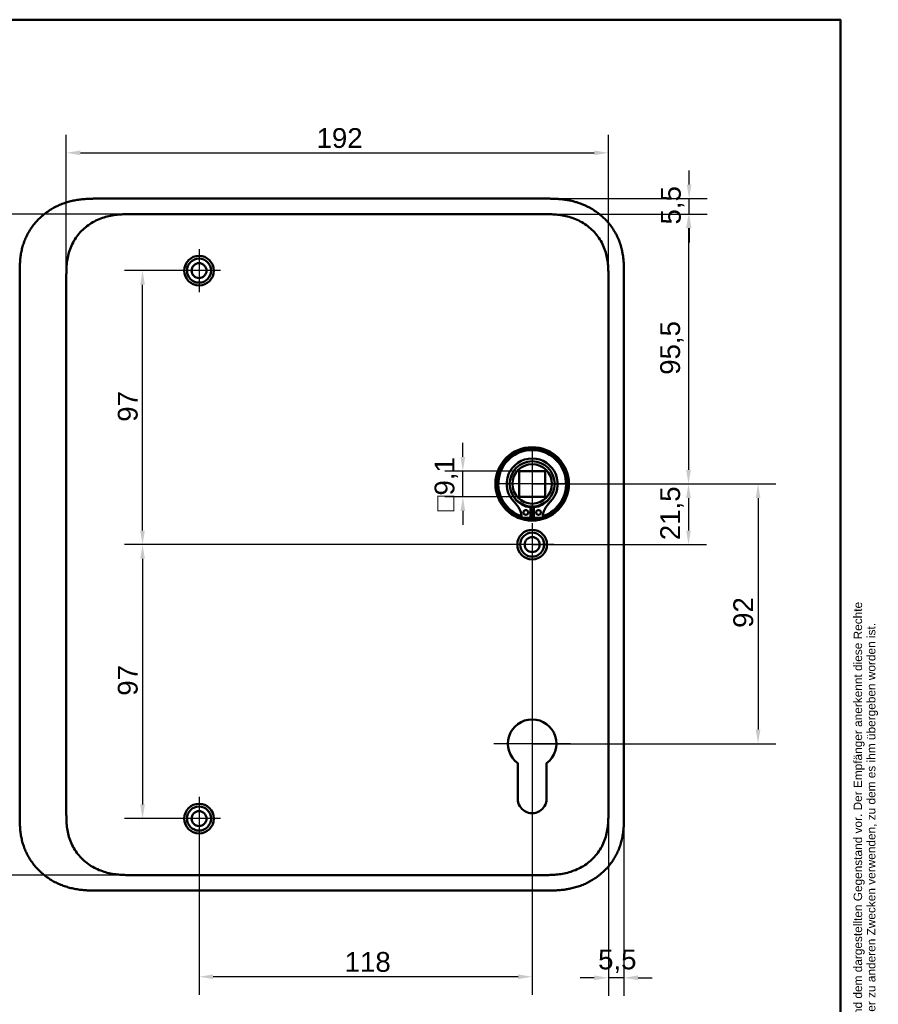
# Model space of a CAD drawing. Header units: millimetres. Extents: x 20 to 833, y 20 to 574.
# Tile 12 of 12: x 529 to 833, y 225 to 574. Entities that reach past the tile are written whole.
import ezdxf
from ezdxf.enums import TextEntityAlignment as Align

# ---------------------------------------------------------------- set-up
doc = ezdxf.new("R2010")
doc.units = ezdxf.units.MM
doc.header["$LTSCALE"] = 2
for name, color, linetype, lineweight in [('Bemaßungen(DIN)', 7, 'Continuous', 25), ('Mittelpunktmarkierung(DIN)', 7, 'Continuous', 25), ('Sichtbare Kanten(DIN)', 7, 'Continuous', 50), ('Skizziergeometrie(DIN)', 7, 'Continuous', 50), ('Symbole(DIN)', 7, 'Continuous', 25)]:
    doc.layers.add(name, color=color, linetype=linetype, lineweight=lineweight)
doc.styles.add('Aktuell-DIN', font='arial.ttf')
doc.styles.add('STANDARD-DIN~0', font='arial.ttf')
doc.styles.add('Textstil10', font='arial.ttf')
doc.styles.add('Textstil41', font='arial.ttf', dxfattribs={"width": 0.8})
doc.styles.add('Textstil83', font='arial.ttf', dxfattribs={"width": 0.8})
doc.dimstyles.new('CAD-LAN', dxfattribs={"dimscale": 2, "dimtxt": 3.5, "dimasz": 2.5, "dimexe": 3.175, "dimexo": 0, "dimgap": 0.8, "dimtad": 1, "dimrnd": 1e-08, "dimtxsty": 'STANDARD-DIN~0', "dimcen": 0.09, "dimdle": 10, "dimclrd": 250, "dimclre": 250, "dimclrt": 250, "dimadec": 0, "dimazin": 2, "dimtfac": 1, "dimtmove": 0, "dimatfit": 3, "dimfxl": 1, "dimtolj": 1, "dimtzin": 0, "dimlwd": 25, "dimlwe": 25, "dimarcsym": 0})

# ---------------------------------------------------------------- blocks, each defined once
blk = doc.blocks.new('Ränder Standardrahmen')
at = {"layer": 'Skizziergeometrie(DIN)', "flags": 128}
blk.add_lwpolyline([(10, 10), (10, 287), (410, 287), (410, 10), (10, 10)], dxfattribs=at)
blk = doc.blocks.new('Schriftfelder Heusser')
at = {"layer": 'Symbole(DIN)', "color": 7, "insert": (293.33, 191.7), "char_height": 1.5, "width": 182.3003, "attachment_point": 1, "rotation": 90, "line_spacing_factor": 0.944221, "style": 'Aktuell-DIN'}
blk.add_mtext('\\fArial|b0|i0;\\H1.5000;Die Schlossfabrik Heusser AG ist Eigentümerin dieses Dokumentes und behält sich alle Rechte an diesem und dem dargestellten Gegenstand vor. Der Empfänger anerkennt diese Rechte\\Pund wird das Dokument nicht ohne schriftliche Ermächtigung der Eigentümerin Dritten zugänglich machen oder zu anderen Zwecken verwenden, zu dem es ihm übergeben worden ist.\\P ', dxfattribs=at)
at = {"layer": 'Symbole(DIN)', "color": 179, "true_color": 0x262659, "style": 'Textstil10'}
blk.add_attdef('ERSTELLUNGSDATUM_001', (217.23, 218.29), '', height=2, dxfattribs=at)
at = {"layer": 'Symbole(DIN)', "color": 179, "true_color": 0x262659}
for tag, height, style, p in [('AUTOR', 2.49, 'Aktuell-DIN', (240.03, 219.26)), ('KONTROLLDATUM', 2, 'Textstil10', (217.42, 215.04)), ('KONTROLLIERT_VON', 2, 'Textstil10', (239.98, 215.05))]:
    blk.add_attdef(tag, text='', height=height, dxfattribs=dict(at, style=style)).set_placement(p, align=Align.MIDDLE_LEFT)
at = {"layer": 'Symbole(DIN)', "color": 7, "style": 'Textstil83', "width": 0.8}
blk.add_attdef('Anfänglicher_Ansichtsmaßstab_001', (281.57, 213.34), '', height=2.3, dxfattribs=at)
at = {"layer": 'Symbole(DIN)', "color": 179, "true_color": 0x262659, "style": 'Textstil10'}
blk.add_attdef('PROJEKT', text='', height=2, dxfattribs=at).set_placement((217.77, 209.72), align=Align.BOTTOM_LEFT)
at = {"layer": 'Symbole(DIN)', "color": 7, "style": 'Textstil41', "width": 0.8}
blk.add_attdef('STATUS', text='', height=5, dxfattribs=at).set_placement((284.53, 195.86), align=Align.MIDDLE_CENTER)
blk = doc.blocks.new('*D9')
at = {"layer": 'Bemaßungen(DIN)', "color": 250, "linetype": 'Continuous', "lineweight": 25, "true_color": 0x3f3f3f, "transparency": 16777216}
for p, q in [((569.35, 505.14), (507, 505.14)), ((513.35, 500.14), (513.35, 276.14)), ((569.35, 271.14), (507, 271.14))]:
    blk.add_line(p, q, dxfattribs=at)
at = {"layer": 'Bemaßungen(DIN)', "color": 250, "linetype": 'Continuous', "true_color": 0x3f3f3f, "transparency": 16777216}
for points in [[(512.52, 500.14), (514.18, 500.14), (513.35, 505.14)], [(512.52, 276.14), (514.18, 276.14), (513.35, 271.14)]]:
    blk.add_solid(points, dxfattribs=at)
at = {"layer": 'Defpoints', "color": 0, "linetype": 'Continuous', "transparency": 16777216}
for p in [(569.35, 505.14), (513.35, 271.14), (569.35, 271.14)]:
    blk.add_point(p, dxfattribs=at)
at = {"layer": 'Bemaßungen(DIN)', "color": 250, "linetype": 'Continuous', "lineweight": 25, "true_color": 0x3f3f3f, "transparency": 16777216, "insert": (504.6, 380.36), "char_height": 7, "attachment_point": 1, "rotation": 90, "style": 'STANDARD-DIN~0'}
blk.add_mtext('\\A1;234', dxfattribs=at)
blk = doc.blocks.new('*D10')
at = {"layer": 'Bemaßungen(DIN)', "color": 250, "linetype": 'Continuous', "lineweight": 25, "true_color": 0x3f3f3f, "transparency": 16777216}
for p, q in [((545.81, 481.93), (545.81, 533.21)), ((737.81, 482.86), (737.81, 533.21)), ((550.81, 526.86), (732.81, 526.86))]:
    blk.add_line(p, q, dxfattribs=at)
at = {"layer": 'Bemaßungen(DIN)', "color": 250, "linetype": 'Continuous', "true_color": 0x3f3f3f, "transparency": 16777216}
for points in [[(550.81, 527.69), (550.81, 526.02), (545.81, 526.86)], [(732.81, 527.69), (732.81, 526.02), (737.81, 526.86)]]:
    blk.add_solid(points, dxfattribs=at)
at = {"layer": 'Defpoints', "color": 0, "linetype": 'Continuous', "transparency": 16777216}
for p in [(737.81, 526.86), (545.81, 481.93), (737.81, 482.86)]:
    blk.add_point(p, dxfattribs=at)
at = {"layer": 'Bemaßungen(DIN)', "color": 250, "linetype": 'Continuous', "lineweight": 25, "true_color": 0x3f3f3f, "transparency": 16777216, "insert": (634.44, 535.6), "char_height": 7, "attachment_point": 1, "style": 'STANDARD-DIN~0'}
blk.add_mtext('\\A1;192', dxfattribs=at)
blk = doc.blocks.new('*D11')
at = {"layer": 'Bemaßungen(DIN)', "color": 250, "linetype": 'Continuous', "lineweight": 25, "true_color": 0x3f3f3f, "transparency": 16777216}
for p, q in [((766.4, 515.64), (766.4, 520.64)), ((715.27, 510.64), (772.75, 510.64)), ((766.4, 505.14), (766.4, 510.64)), ((714.27, 505.14), (772.75, 505.14)), ((766.4, 500.14), (766.4, 495.14))]:
    blk.add_line(p, q, dxfattribs=at)
at = {"layer": 'Bemaßungen(DIN)', "color": 250, "linetype": 'Continuous', "true_color": 0x3f3f3f, "transparency": 16777216}
for points in [[(765.57, 515.64), (767.23, 515.64), (766.4, 510.64)], [(765.57, 500.14), (767.23, 500.14), (766.4, 505.14)]]:
    blk.add_solid(points, dxfattribs=at)
at = {"layer": 'Defpoints', "color": 0, "linetype": 'Continuous', "transparency": 16777216}
for p in [(715.27, 510.64), (766.4, 510.64), (714.27, 505.14)]:
    blk.add_point(p, dxfattribs=at)
at = {"layer": 'Bemaßungen(DIN)', "color": 250, "linetype": 'Continuous', "lineweight": 25, "true_color": 0x3f3f3f, "transparency": 16777216, "insert": (756.41, 501.49), "char_height": 7, "attachment_point": 1, "rotation": 90, "style": 'STANDARD-DIN~0'}
blk.add_mtext('\\A1;5,5', dxfattribs=at)
blk = doc.blocks.new('*D12')
at = {"layer": 'Bemaßungen(DIN)', "color": 250, "linetype": 'Continuous', "lineweight": 25, "true_color": 0x3f3f3f, "transparency": 16777216}
for p, q in [((714.27, 505.14), (772.53, 505.14)), ((766.18, 500.14), (766.18, 414.64)), ((710.81, 409.64), (772.53, 409.64))]:
    blk.add_line(p, q, dxfattribs=at)
at = {"layer": 'Bemaßungen(DIN)', "color": 250, "linetype": 'Continuous', "true_color": 0x3f3f3f, "transparency": 16777216}
for points in [[(765.35, 500.14), (767.01, 500.14), (766.18, 505.14)], [(765.35, 414.64), (767.01, 414.64), (766.18, 409.64)]]:
    blk.add_solid(points, dxfattribs=at)
at = {"layer": 'Defpoints', "color": 0, "linetype": 'Continuous', "transparency": 16777216}
for p in [(714.27, 505.14), (710.81, 409.64), (766.18, 409.64)]:
    blk.add_point(p, dxfattribs=at)
at = {"layer": 'Bemaßungen(DIN)', "color": 250, "linetype": 'Continuous', "lineweight": 25, "true_color": 0x3f3f3f, "transparency": 16777216, "insert": (756.17, 448.27), "char_height": 7, "attachment_point": 1, "rotation": 90, "style": 'STANDARD-DIN~0'}
blk.add_mtext('\\A1;95,5', dxfattribs=at)
blk = doc.blocks.new('*D13')
at = {"layer": 'Bemaßungen(DIN)', "color": 250, "linetype": 'Continuous', "lineweight": 25, "true_color": 0x3f3f3f, "transparency": 16777216}
for p, q in [((710.81, 409.64), (772.53, 409.64)), ((766.18, 404.64), (766.18, 393.14)), ((710.81, 388.14), (772.53, 388.14))]:
    blk.add_line(p, q, dxfattribs=at)
at = {"layer": 'Bemaßungen(DIN)', "color": 250, "linetype": 'Continuous', "true_color": 0x3f3f3f, "transparency": 16777216}
for points in [[(765.35, 404.64), (767.01, 404.64), (766.18, 409.64)], [(765.35, 393.14), (767.01, 393.14), (766.18, 388.14)]]:
    blk.add_solid(points, dxfattribs=at)
at = {"layer": 'Defpoints', "color": 0, "linetype": 'Continuous', "transparency": 16777216}
for p in [(710.81, 409.64), (710.81, 388.14), (766.18, 388.14)]:
    blk.add_point(p, dxfattribs=at)
at = {"layer": 'Bemaßungen(DIN)', "color": 250, "linetype": 'Continuous', "lineweight": 25, "true_color": 0x3f3f3f, "transparency": 16777216, "insert": (756.17, 389.71), "char_height": 7, "attachment_point": 1, "rotation": 90, "style": 'STANDARD-DIN~0'}
blk.add_mtext('\\A1;21,5', dxfattribs=at)
blk = doc.blocks.new('*D14')
at = {"layer": 'Bemaßungen(DIN)', "color": 250, "linetype": 'Continuous', "lineweight": 25, "true_color": 0x3f3f3f, "transparency": 16777216}
for p, q in [((710.81, 409.64), (797.16, 409.64)), ((790.81, 404.64), (790.81, 322.64)), ((710.81, 317.64), (797.16, 317.64))]:
    blk.add_line(p, q, dxfattribs=at)
at = {"layer": 'Bemaßungen(DIN)', "color": 250, "linetype": 'Continuous', "true_color": 0x3f3f3f, "transparency": 16777216}
for points in [[(789.98, 404.64), (791.64, 404.64), (790.81, 409.64)], [(789.98, 322.64), (791.64, 322.64), (790.81, 317.64)]]:
    blk.add_solid(points, dxfattribs=at)
at = {"layer": 'Defpoints', "color": 0, "linetype": 'Continuous', "transparency": 16777216}
for p in [(710.81, 409.64), (710.81, 317.64), (790.81, 317.64)]:
    blk.add_point(p, dxfattribs=at)
at = {"layer": 'Bemaßungen(DIN)', "color": 250, "linetype": 'Continuous', "lineweight": 25, "true_color": 0x3f3f3f, "transparency": 16777216, "insert": (782.06, 358.66), "char_height": 7, "attachment_point": 1, "rotation": 90, "style": 'STANDARD-DIN~0'}
blk.add_mtext('\\A1;92', dxfattribs=at)
blk = doc.blocks.new('*D15')
at = {"layer": 'Bemaßungen(DIN)', "color": 250, "linetype": 'Continuous', "lineweight": 25, "true_color": 0x3f3f3f, "transparency": 16777216}
for p, q in [((592.81, 485.14), (566.46, 485.14)), ((572.81, 393.14), (572.81, 480.14)), ((710.81, 388.14), (566.46, 388.14))]:
    blk.add_line(p, q, dxfattribs=at)
at = {"layer": 'Bemaßungen(DIN)', "color": 250, "linetype": 'Continuous', "true_color": 0x3f3f3f, "transparency": 16777216}
for points in [[(571.98, 480.14), (573.64, 480.14), (572.81, 485.14)], [(571.98, 393.14), (573.64, 393.14), (572.81, 388.14)]]:
    blk.add_solid(points, dxfattribs=at)
at = {"layer": 'Defpoints', "color": 0, "linetype": 'Continuous', "transparency": 16777216}
for p in [(572.81, 485.14), (592.81, 485.14), (710.81, 388.14)]:
    blk.add_point(p, dxfattribs=at)
at = {"layer": 'Bemaßungen(DIN)', "color": 250, "linetype": 'Continuous', "lineweight": 25, "true_color": 0x3f3f3f, "transparency": 16777216, "insert": (564.06, 431.63), "char_height": 7, "attachment_point": 1, "rotation": 90, "style": 'STANDARD-DIN~0'}
blk.add_mtext('\\A1;97', dxfattribs=at)
blk = doc.blocks.new('*D16')
at = {"layer": 'Bemaßungen(DIN)', "color": 250, "linetype": 'Continuous', "lineweight": 25, "true_color": 0x3f3f3f, "transparency": 16777216}
for p, q in [((710.81, 388.14), (566.46, 388.14)), ((572.81, 383.14), (572.81, 296.14)), ((592.81, 291.14), (566.46, 291.14))]:
    blk.add_line(p, q, dxfattribs=at)
at = {"layer": 'Bemaßungen(DIN)', "color": 250, "linetype": 'Continuous', "true_color": 0x3f3f3f, "transparency": 16777216}
for points in [[(571.98, 383.14), (573.64, 383.14), (572.81, 388.14)], [(571.98, 296.14), (573.64, 296.14), (572.81, 291.14)]]:
    blk.add_solid(points, dxfattribs=at)
at = {"layer": 'Defpoints', "color": 0, "linetype": 'Continuous', "transparency": 16777216}
for p in [(710.81, 388.14), (572.81, 291.14), (592.81, 291.14)]:
    blk.add_point(p, dxfattribs=at)
at = {"layer": 'Bemaßungen(DIN)', "color": 250, "linetype": 'Continuous', "lineweight": 25, "true_color": 0x3f3f3f, "transparency": 16777216, "insert": (564.06, 334.63), "char_height": 7, "attachment_point": 1, "rotation": 90, "style": 'STANDARD-DIN~0'}
blk.add_mtext('\\A1;97', dxfattribs=at)
blk = doc.blocks.new('*D17')
at = {"layer": 'Bemaßungen(DIN)', "color": 250, "linetype": 'Continuous', "lineweight": 25, "true_color": 0x3f3f3f, "transparency": 16777216}
for p, q in [((710.81, 380.49), (710.81, 228.79)), ((592.81, 283.49), (592.81, 228.79)), ((705.81, 235.14), (597.81, 235.14))]:
    blk.add_line(p, q, dxfattribs=at)
at = {"layer": 'Bemaßungen(DIN)', "color": 250, "linetype": 'Continuous', "true_color": 0x3f3f3f, "transparency": 16777216}
for points in [[(597.81, 235.97), (597.81, 234.31), (592.81, 235.14)], [(705.81, 235.97), (705.81, 234.31), (710.81, 235.14)]]:
    blk.add_solid(points, dxfattribs=at)
at = {"layer": 'Defpoints', "color": 0, "linetype": 'Continuous', "transparency": 16777216}
for p in [(710.81, 380.49), (592.81, 283.49), (592.81, 235.14)]:
    blk.add_point(p, dxfattribs=at)
at = {"layer": 'Bemaßungen(DIN)', "color": 250, "linetype": 'Continuous', "lineweight": 25, "true_color": 0x3f3f3f, "transparency": 16777216, "insert": (644.4, 243.89), "char_height": 7, "attachment_point": 1, "style": 'STANDARD-DIN~0'}
blk.add_mtext('\\A1;118', dxfattribs=at)
blk = doc.blocks.new('*D18')
at = {"layer": 'Bemaßungen(DIN)', "color": 250, "linetype": 'Continuous', "lineweight": 25, "true_color": 0x3f3f3f, "transparency": 16777216}
for p, q in [((737.81, 293.43), (737.81, 228.43)), ((743.31, 292.43), (743.31, 228.43)), ((732.81, 234.78), (727.81, 234.78)), ((743.31, 234.78), (737.81, 234.78)), ((748.31, 234.78), (753.31, 234.78))]:
    blk.add_line(p, q, dxfattribs=at)
at = {"layer": 'Bemaßungen(DIN)', "color": 250, "linetype": 'Continuous', "true_color": 0x3f3f3f, "transparency": 16777216}
for points in [[(732.81, 235.61), (732.81, 233.95), (737.81, 234.78)], [(748.31, 235.61), (748.31, 233.95), (743.31, 234.78)]]:
    blk.add_solid(points, dxfattribs=at)
at = {"layer": 'Defpoints', "color": 0, "linetype": 'Continuous', "transparency": 16777216}
for p in [(737.81, 293.43), (743.31, 292.43), (737.81, 234.78)]:
    blk.add_point(p, dxfattribs=at)
at = {"layer": 'Bemaßungen(DIN)', "color": 250, "linetype": 'Continuous', "lineweight": 25, "true_color": 0x3f3f3f, "transparency": 16777216, "insert": (734.16, 244.77), "char_height": 7, "attachment_point": 1, "style": 'STANDARD-DIN~0'}
blk.add_mtext('\\A1;5,5', dxfattribs=at)
blk = doc.blocks.new('*D19')
at = {"layer": 'Bemaßungen(DIN)', "color": 250, "linetype": 'Continuous', "lineweight": 25, "true_color": 0x3f3f3f, "transparency": 16777216}
for p, q in [((686.26, 419.19), (686.26, 424.19)), ((706.26, 414.19), (679.91, 414.19)), ((686.26, 405.09), (686.26, 414.19)), ((706.26, 405.09), (679.91, 405.09)), ((686.26, 400.09), (686.26, 395.09))]:
    blk.add_line(p, q, dxfattribs=at)
at = {"layer": 'Bemaßungen(DIN)', "color": 250, "linetype": 'Continuous', "true_color": 0x3f3f3f, "transparency": 16777216}
for points in [[(685.43, 419.19), (687.09, 419.19), (686.26, 414.19)], [(685.43, 400.09), (687.09, 400.09), (686.26, 405.09)]]:
    blk.add_solid(points, dxfattribs=at)
at = {"layer": 'Defpoints', "color": 0, "linetype": 'Continuous', "transparency": 16777216}
for p in [(686.26, 414.19), (706.26, 414.19), (706.26, 405.09)]:
    blk.add_point(p, dxfattribs=at)
at = {"layer": 'Bemaßungen(DIN)', "color": 250, "linetype": 'Continuous', "lineweight": 25, "true_color": 0x3f3f3f, "transparency": 16777216, "insert": (676.25, 399.87), "char_height": 7, "attachment_point": 1, "rotation": 90, "style": 'STANDARD-DIN~0'}
blk.add_mtext('\\A1;\\fAIGDT|b0|i0;\\H7.0000;o\\fArial|b0|i0;\\H7.0000;9,1', dxfattribs=at)

msp = doc.modelspace()

# ---------------------------------------------------------------- linework, layer by layer
at = {"layer": 'Mittelpunktmarkierung(DIN)', "linetype": 'Continuous'}
for p, q in [((592.811, 492.791), (592.811, 477.491)), ((600.461, 485.141), (585.161, 485.141)), ((710.811, 421.641), (710.811, 397.641)), ((722.811, 409.641), (698.811, 409.641)), ((710.811, 395.791), (710.811, 380.491)), ((718.461, 388.141), (703.161, 388.141)), ((710.811, 331.241), (710.811, 307.641)), ((724.411, 317.641), (697.211, 317.641)), ((592.811, 298.791), (592.811, 283.491)), ((600.461, 291.141), (585.161, 291.141))]:
    msp.add_line(p, q, dxfattribs=at)
at = {"layer": 'Sichtbare Kanten(DIN)'}
for p, q in [((715.272, 510.641), (556.35, 510.641)), ((569.349, 505.141), (569.349, 505.141)), ((714.273, 505.141), (569.349, 505.141)), ((529.311, 483.857), (529.311, 292.384)), ((743.311, 292.425), (743.311, 483.857)), ((706.261, 405.091), (706.261, 414.191)), ((706.261, 414.191), (715.361, 414.191)), ((715.361, 414.191), (715.361, 405.091)), ((715.361, 405.091), (706.261, 405.091)), ((710.194, 401.383), (710.194, 397.683)), ((711.428, 397.683), (711.428, 401.383)), ((710.194, 397.683), (707.17, 397.683)), ((714.451, 397.683), (711.428, 397.683)), ((705.711, 298.141), (705.711, 310.716)), ((715.911, 310.717), (715.911, 298.141)), ((714.272, 271.141), (569.349, 271.141)), ((569.349, 271.141), (569.349, 271.141)), ((714.272, 271.141), (714.273, 271.141)), ((556.35, 265.641), (715.272, 265.641))]:
    msp.add_line(p, q, dxfattribs=at)
for centre, radius in [((592.811, 485.141), 5.25), ((592.811, 485.141), 4.25), ((592.811, 485.141), 2.65), ((710.811, 409.641), 13), ((710.811, 409.641), 12.5), ((710.811, 409.641), 8), ((710.811, 409.641), 7), ((708.579, 399.533), 0.85), ((713.043, 399.533), 0.85), ((710.811, 388.141), 5.25), ((710.811, 388.141), 4.25), ((710.811, 388.141), 2.65), ((592.811, 291.141), 5.25), ((592.811, 291.141), 4.25), ((592.811, 291.141), 2.65)]:
    msp.add_circle(centre, radius, dxfattribs=at)
for centre, radius, start, end in [((710.811, 409.641), 12, 288.17213, 251.82787), ((710.811, 409.641), 9.017, 314.1409, 225.8591), ((710.811, 408.908), 7.55, 215.6871, 265.31499), ((710.811, 408.908), 7.55, 274.68501, 324.3129), ((698.488, 396.943), 8.678, 4.96705, 45.8591), ((710.811, 409.641), 8.2, 243.63056, 296.36944), ((723.134, 396.943), 8.678, 134.1409, 175.03295), ((710.811, 409.641), 12, 265.21102, 274.78898), ((710.811, 409.641), 9, 266.0711, 273.9289), ((710.811, 317.641), 8.6, 306.37184, 233.63272), ((710.811, 298.141), 5.1, 179.99749, 0)]:
    msp.add_arc(centre, radius, start, end, dxfattribs=at)
for points, knots in [([(556.35, 510.641), (555.764, 510.639), (554.586, 510.625), (553.096, 510.562), (551.598, 510.447), (550.395, 510.309), (548.891, 510.067), (547.691, 509.815), (546.201, 509.42), (545.021, 509.038), (543.571, 508.478), (542.433, 507.962), (541.048, 507.233), (539.973, 506.585), (538.681, 505.695), (537.691, 504.923), (536.517, 503.887), (535.632, 503.003), (534.6, 501.839), (533.836, 500.862), (532.965, 499.592), (532.335, 498.541), (531.637, 497.191), (531.149, 496.085), (530.629, 494.68), (530.283, 493.542), (529.935, 492.108), (529.721, 490.956), (529.525, 489.517), (529.421, 488.368), (529.344, 486.942), (529.311, 485.528), (529.311, 484.411), (529.311, 483.857)], [-0.99998994, -0.99998994, -0.99998994, -0.99998994, -0.9592928, -0.91859565, -0.89824708, -0.85754993, -0.83720136, -0.79650421, -0.77615564, -0.73545849, -0.71510992, -0.67441277, -0.6540642, -0.61336705, -0.59301848, -0.55232133, -0.53197276, -0.49127561, -0.47092704, -0.43022989, -0.40988132, -0.36918417, -0.3488356, -0.30813845, -0.28778988, -0.24709273, -0.22674416, -0.18604701, -0.16569844, -0.12500129, -0.10465272, -0.06395557, -0.02325842, -0.02325842, -0.02325842, -0.02325842]), ([(743.311, 483.857), (743.311, 484.155), (743.311, 484.754), (743.305, 485.507), (743.292, 486.264), (743.275, 486.872), (743.241, 487.635), (743.203, 488.247), (743.128, 489.166), (743.026, 490.085), (742.838, 491.311), (742.656, 492.224), (742.438, 493.131), (742.275, 493.732), (742.048, 494.478), (741.848, 495.069), (741.575, 495.8), (741.339, 496.377), (740.956, 497.232), (740.538, 498.071), (739.845, 499.294), (739.16, 500.339), (738.226, 501.588), (737.418, 502.539), (736.337, 503.663), (735.419, 504.507), (734.212, 505.491), (733.201, 506.219), (731.886, 507.052), (730.796, 507.655), (729.535, 508.261), (728.676, 508.624), (727.805, 508.954), (727.218, 509.158), (726.331, 509.439), (725.434, 509.686), (724.228, 509.964), (723.316, 510.134), (722.402, 510.275), (721.791, 510.355), (721.028, 510.439), (720.417, 510.493), (719.654, 510.547), (719.045, 510.58), (718.132, 510.615), (716.921, 510.64), (715.87, 510.642), (715.272, 510.641)], [-0.99999789, -0.99999789, -0.99999789, -0.99999789, -0.9791648, -0.9583317, -0.94791516, -0.92708206, -0.91666552, -0.89583243, -0.88541588, -0.85416624, -0.83333315, -0.80208351, -0.79166696, -0.77083387, -0.76041733, -0.73958423, -0.72916769, -0.70833459, -0.69791805, -0.66666841, -0.64583532, -0.60416913, -0.58333604, -0.54166985, -0.52083676, -0.47917058, -0.45833749, -0.4166713, -0.39583821, -0.35417202, -0.33333893, -0.30208929, -0.29167275, -0.27083965, -0.26042311, -0.22917347, -0.20834038, -0.17709074, -0.16667419, -0.1458411, -0.13542455, -0.11459146, -0.10417491, -0.08334182, -0.07292528, -0.04167564, -0.00000945, -0.00000945, -0.00000945, -0.00000945]), ([(545.811, 482.857), (545.811, 483.485), (545.811, 484.133), (545.823, 484.782), (545.837, 485.504), (545.866, 486.228), (545.922, 486.943), (545.982, 487.722), (546.073, 488.49), (546.203, 489.252), (546.339, 490.044), (546.518, 490.83), (546.753, 491.621), (546.988, 492.414), (547.279, 493.202), (547.624, 493.967), (547.971, 494.736), (548.373, 495.485), (548.829, 496.202), (549.283, 496.917), (549.791, 497.602), (550.347, 498.251), (550.897, 498.893), (551.499, 499.501), (552.135, 500.061), (552.772, 500.622), (553.442, 501.133), (554.142, 501.598), (554.838, 502.06), (555.563, 502.475), (556.316, 502.844), (557.053, 503.204), (557.815, 503.521), (558.598, 503.792), (559.354, 504.053), (560.128, 504.272), (560.912, 504.45), (561.66, 504.62), (562.417, 504.752), (563.18, 504.853), (563.904, 504.948), (564.634, 505.014), (565.365, 505.058), (566.056, 505.099), (566.748, 505.121), (567.434, 505.131), (568.081, 505.141), (568.722, 505.141), (569.349, 505.141)], [0, 0, 0, 0, 0.20048, 0.20048, 0.20048, 0.4237428, 0.4237428, 0.4237428, 0.6666848, 0.6666848, 0.6666848, 0.9193992, 0.9193992, 0.9193992, 1.173002, 1.173002, 1.173002, 1.4278722, 1.4278722, 1.4278722, 1.6819311, 1.6819311, 1.6819311, 1.933378, 1.933378, 1.933378, 2.1848149, 2.1848149, 2.1848149, 2.4343919, 2.4343919, 2.4343919, 2.6782792, 2.6782792, 2.6782792, 2.9134601, 2.9134601, 2.9134601, 3.1379646, 3.1379646, 3.1379646, 3.3508174, 3.3508174, 3.3508174, 3.5518222, 3.5518222, 3.5518222, 3.7413044, 3.7413044, 3.7413044, 3.7413044]), ([(714.273, 505.141), (714.9, 505.141), (715.541, 505.141), (716.188, 505.131), (716.874, 505.121), (717.566, 505.099), (718.257, 505.058), (718.988, 505.014), (719.718, 504.948), (720.442, 504.853), (721.205, 504.752), (721.962, 504.62), (722.71, 504.45), (723.494, 504.272), (724.268, 504.053), (725.024, 503.792), (725.807, 503.521), (726.569, 503.204), (727.305, 502.844), (728.059, 502.475), (728.784, 502.06), (729.479, 501.598), (730.18, 501.133), (730.85, 500.622), (731.487, 500.061), (732.123, 499.501), (732.725, 498.893), (733.275, 498.251), (733.831, 497.602), (734.338, 496.917), (734.793, 496.202), (735.249, 495.484), (735.651, 494.736), (735.998, 493.967), (736.343, 493.202), (736.634, 492.414), (736.869, 491.621), (737.104, 490.83), (737.282, 490.044), (737.418, 489.252), (737.549, 488.49), (737.64, 487.722), (737.7, 486.943), (737.756, 486.228), (737.785, 485.504), (737.798, 484.782), (737.811, 484.133), (737.811, 483.485), (737.811, 482.857)], [0, 0, 0, 0, 0.1894834, 0.1894834, 0.1894834, 0.3904881, 0.3904881, 0.3904881, 0.6033414, 0.6033414, 0.6033414, 0.8278466, 0.8278466, 0.8278466, 1.0630283, 1.0630283, 1.0630283, 1.3069161, 1.3069161, 1.3069161, 1.5564929, 1.5564929, 1.5564929, 1.8079285, 1.8079285, 1.8079285, 2.0593731, 2.0593731, 2.0593731, 2.3134297, 2.3134297, 2.3134297, 2.5682979, 2.5682979, 2.5682979, 2.8218991, 2.8218991, 2.8218991, 3.0746122, 3.0746122, 3.0746122, 3.3175525, 3.3175525, 3.3175525, 3.5408138, 3.5408138, 3.5408138, 3.7412926, 3.7412926, 3.7412926, 3.7412926]), ([(569.349, 271.141), (568.722, 271.141), (568.08, 271.141), (567.434, 271.151), (566.748, 271.161), (566.056, 271.183), (565.365, 271.224), (564.634, 271.268), (563.904, 271.334), (563.18, 271.43), (562.417, 271.53), (561.66, 271.662), (560.912, 271.832), (560.128, 272.01), (559.354, 272.229), (558.598, 272.49), (557.815, 272.761), (557.052, 273.078), (556.316, 273.438), (555.563, 273.807), (554.838, 274.222), (554.142, 274.684), (553.442, 275.149), (552.772, 275.66), (552.135, 276.221), (551.498, 276.781), (550.897, 277.389), (550.347, 278.031), (549.791, 278.68), (549.283, 279.365), (548.829, 280.08), (548.373, 280.798), (547.971, 281.546), (547.624, 282.315), (547.279, 283.08), (546.988, 283.868), (546.753, 284.661), (546.518, 285.452), (546.339, 286.238), (546.203, 287.03), (546.073, 287.792), (545.982, 288.561), (545.922, 289.339), (545.866, 290.054), (545.837, 290.778), (545.823, 291.5), (545.811, 292.149), (545.811, 292.797), (545.811, 293.425)], [0, 0, 0, 0, 0.1894861, 0.1894861, 0.1894861, 0.3904941, 0.3904941, 0.3904941, 0.6033491, 0.6033491, 0.6033491, 0.8278544, 0.8278544, 0.8278544, 1.0630348, 1.0630348, 1.0630348, 1.3069205, 1.3069205, 1.3069205, 1.5564953, 1.5564953, 1.5564953, 1.8079303, 1.8079303, 1.8079303, 2.0593759, 2.0593759, 2.0593759, 2.3134335, 2.3134335, 2.3134335, 2.5683022, 2.5683022, 2.5683022, 2.8219033, 2.8219033, 2.8219033, 3.0746163, 3.0746163, 3.0746163, 3.3175565, 3.3175565, 3.3175565, 3.5408165, 3.5408165, 3.5408165, 3.7412931, 3.7412931, 3.7412931, 3.7412931]), ([(737.811, 293.425), (737.811, 292.797), (737.811, 292.149), (737.798, 291.5), (737.785, 290.778), (737.756, 290.054), (737.7, 289.339), (737.64, 288.56), (737.549, 287.792), (737.418, 287.03), (737.282, 286.238), (737.104, 285.452), (736.869, 284.661), (736.634, 283.868), (736.343, 283.08), (735.998, 282.315), (735.651, 281.546), (735.249, 280.798), (734.793, 280.08), (734.338, 279.365), (733.831, 278.68), (733.275, 278.031), (732.725, 277.389), (732.123, 276.781), (731.487, 276.221), (730.85, 275.66), (730.18, 275.149), (729.479, 274.684), (728.784, 274.222), (728.059, 273.807), (727.305, 273.438), (726.569, 273.078), (725.807, 272.761), (725.023, 272.49), (724.268, 272.229), (723.494, 272.01), (722.71, 271.832), (721.962, 271.662), (721.205, 271.53), (720.441, 271.43), (719.718, 271.334), (718.988, 271.268), (718.257, 271.224), (717.566, 271.183), (716.874, 271.161), (716.188, 271.151), (715.541, 271.141), (714.9, 271.141), (714.273, 271.141)], [0, 0, 0, 0, 0.2004784, 0.2004784, 0.2004784, 0.4237411, 0.4237411, 0.4237411, 0.6666843, 0.6666843, 0.6666843, 0.9194, 0.9194, 0.9194, 1.1730033, 1.1730033, 1.1730033, 1.4278738, 1.4278738, 1.4278738, 1.6819326, 1.6819326, 1.6819326, 1.9333793, 1.9333793, 1.9333793, 2.1848165, 2.1848165, 2.1848165, 2.4343943, 2.4343943, 2.4343943, 2.6782826, 2.6782826, 2.6782826, 2.9134642, 2.9134642, 2.9134642, 3.1379689, 3.1379689, 3.1379689, 3.3508216, 3.3508216, 3.3508216, 3.5518256, 3.5518256, 3.5518256, 3.7413067, 3.7413067, 3.7413067, 3.7413067]), ([(529.311, 292.343), (529.311, 291.816), (529.312, 290.726), (529.344, 289.34), (529.421, 287.914), (529.525, 286.765), (529.721, 285.326), (529.935, 284.174), (530.283, 282.74), (530.629, 281.602), (531.149, 280.197), (531.637, 279.091), (532.335, 277.741), (532.964, 276.69), (533.836, 275.42), (534.6, 274.443), (535.632, 273.279), (536.517, 272.396), (537.691, 271.359), (538.681, 270.587), (539.973, 269.697), (541.048, 269.049), (542.433, 268.32), (543.571, 267.804), (545.021, 267.244), (546.201, 266.862), (547.691, 266.468), (548.891, 266.215), (550.395, 265.974), (551.598, 265.835), (553.096, 265.72), (554.586, 265.657), (555.764, 265.643), (556.35, 265.641)], [-0.97472618, -0.97472618, -0.97472618, -0.97472618, -0.93604739, -0.89534998, -0.87500127, -0.83430386, -0.81395515, -0.77325774, -0.75290903, -0.71221162, -0.69186291, -0.6511655, -0.6308168, -0.59011938, -0.56977068, -0.52907326, -0.50872456, -0.46802714, -0.44767844, -0.40698102, -0.38663232, -0.3459349, -0.3255862, -0.28488878, -0.26454008, -0.22384266, -0.20349396, -0.16279654, -0.14244784, -0.10175042, -0.08140172, -0.0407043, -0.00000689, -0.00000689, -0.00000689, -0.00000689]), ([(715.272, 265.641), (715.87, 265.641), (716.921, 265.642), (718.132, 265.667), (719.044, 265.702), (719.654, 265.735), (720.417, 265.789), (721.028, 265.843), (721.791, 265.927), (722.402, 266.007), (723.316, 266.148), (724.228, 266.318), (725.585, 266.631), (726.778, 266.971), (728.245, 267.481), (729.395, 267.954), (730.797, 268.627), (731.886, 269.23), (733.201, 270.063), (734.212, 270.791), (735.419, 271.775), (736.337, 272.619), (737.418, 273.743), (738.226, 274.694), (739.16, 275.943), (739.845, 276.989), (740.615, 278.347), (741.161, 279.471), (741.753, 280.915), (742.153, 282.099), (742.56, 283.602), (742.815, 284.818), (743.026, 286.197), (743.128, 287.116), (743.203, 288.035), (743.241, 288.647), (743.275, 289.41), (743.292, 290.018), (743.305, 290.775), (743.311, 291.528), (743.311, 292.127), (743.311, 292.425)], [-0.99999787, -0.99999787, -0.99999787, -0.99999787, -0.95833168, -0.92708204, -0.9166655, -0.89583241, -0.88541586, -0.86458277, -0.85416622, -0.83333313, -0.82291658, -0.79166695, -0.77083385, -0.72916767, -0.70833458, -0.66666839, -0.6458353, -0.60416912, -0.58333603, -0.54166984, -0.52083675, -0.47917057, -0.45833747, -0.41667129, -0.3958382, -0.35417201, -0.33333892, -0.29167274, -0.27083965, -0.22917346, -0.20834037, -0.16667419, -0.14584109, -0.11459146, -0.10417491, -0.08334182, -0.07292527, -0.05209218, -0.04167563, -0.02084254, -0.00000945, -0.00000945, -0.00000945, -0.00000945])]:
    msp.add_open_spline(points, degree=3, knots=knots, dxfattribs=at)
for points, degree in [([(545.811, 293.425), (545.811, 356.569), (545.811, 419.713), (545.811, 482.857)], 3), ([(737.811, 482.857), (737.811, 388.141), (737.811, 293.425)], 2)]:
    msp.add_open_spline(points, degree=degree, dxfattribs=at)

# ---------------------------------------------------------------- block references
at = {"xscale": 2, "yscale": 2, "zscale": 2}
for name, p in [('Ränder Standardrahmen', (0, 0)), ('Schriftfelder Heusser', (238, -362.833))]:
    msp.add_blockref(name, p, dxfattribs=at)

# ---------------------------------------------------------------- dimensions: what is measured, and where the dimension line sits
at = {"layer": 'Bemaßungen(DIN)', "color": 250, "linetype": 'Continuous', "lineweight": 25, "true_color": 0x3f3f3f}
for base, p1, p2, angle, override, picture, middle in [((737.811, 526.857), (545.811, 481.929), (737.811, 482.857), 180, {"dimgap": 0.8, "dimdec": 2, "dimtol": 0, "dimlim": 0, "dimtp": 0, "dimtm": 0, "dimtdec": 2, "dimtofl": 0, "dimatfit": 1}, '*D10', (641.811, 526.857)), ((766.399, 510.641), (714.273, 505.141), (715.272, 510.641), 90, {"dimgap": 0.8, "dimdec": 2, "dimtol": 0, "dimlim": 0, "dimtp": 0, "dimtm": 0, "dimtdec": 2, "dimtofl": 1, "dimatfit": 1}, '*D11', (766.399, 507.891)), ((513.349, 271.141), (569.349, 505.141), (569.349, 271.141), 90, {"dimgap": 0.8, "dimdec": 2, "dimtol": 0, "dimlim": 0, "dimtp": 0, "dimtm": 0, "dimtdec": 2, "dimtofl": 0, "dimatfit": 1}, '*D9', (513.349, 388.141)), ((766.179, 409.641), (714.273, 505.141), (710.811, 409.641), 90, {"dimgap": 0.8, "dimdec": 2, "dimtol": 0, "dimlim": 0, "dimtp": 0, "dimtm": 0, "dimtdec": 2, "dimtofl": 0, "dimatfit": 1}, '*D12', (766.179, 457.391)), ((572.811, 485.141), (710.811, 388.141), (592.811, 485.141), 90, {"dimgap": 0.8, "dimdec": 2, "dimtol": 0, "dimlim": 0, "dimtp": 0, "dimtm": 0, "dimtdec": 2, "dimtofl": 0, "dimatfit": 1}, '*D15', (572.811, 436.641)), ((766.179, 388.141), (710.811, 409.641), (710.811, 388.141), 90, {"dimgap": 0.8, "dimdec": 2, "dimtol": 0, "dimlim": 0, "dimtp": 0, "dimtm": 0, "dimtdec": 2, "dimtofl": 0, "dimatfit": 1}, '*D13', (766.179, 398.891)), ((790.811, 317.641), (710.811, 409.641), (710.811, 317.641), 90, {"dimgap": 0.8, "dimdec": 2, "dimtol": 0, "dimlim": 0, "dimtp": 0, "dimtm": 0, "dimtdec": 2, "dimtofl": 0, "dimatfit": 1}, '*D14', (790.811, 363.641)), ((572.811, 291.141), (710.811, 388.141), (592.811, 291.141), 90, {"dimgap": 0.8, "dimdec": 2, "dimtol": 0, "dimlim": 0, "dimtp": 0, "dimtm": 0, "dimtdec": 2, "dimtofl": 0, "dimatfit": 1}, '*D16', (572.811, 339.641)), ((592.811, 235.141), (710.811, 380.491), (592.811, 283.491), 180, {"dimgap": 0.8, "dimdec": 2, "dimtol": 0, "dimlim": 0, "dimtp": 0, "dimtm": 0, "dimtdec": 2, "dimtofl": 0, "dimatfit": 1}, '*D17', (651.811, 235.141)), ((737.811, 234.781), (743.311, 292.425), (737.811, 293.425), 180, {"dimgap": 0.8, "dimdec": 2, "dimtol": 0, "dimlim": 0, "dimtp": 0, "dimtm": 0, "dimtdec": 2, "dimtofl": 1, "dimatfit": 1}, '*D18', (740.561, 234.781))]:
    dim = msp.add_linear_dim(base=base, p1=p1, p2=p2, angle=angle, dimstyle='CAD-LAN', override=override, dxfattribs=at)
    dim.commit()
    dim.dimension.update_dxf_attribs({"geometry": picture, "text_midpoint": middle, "dimtype": 160})
dim = msp.add_linear_dim(base=(686.261, 414.191), p1=(706.261, 405.091), p2=(706.261, 414.191), angle=90, text='\\fAIGDT|b0|i0;\\H7.0000;o\\fArial|b0|i0;\\H7.0000;<>', dimstyle='CAD-LAN', override={"dimgap": 0.8, "dimdec": 2, "dimtol": 0, "dimlim": 0, "dimtp": 0, "dimtm": 0, "dimtdec": 2, "dimtofl": 1, "dimatfit": 1}, dxfattribs=at)
dim.commit()
dim.dimension.update_dxf_attribs({"geometry": '*D19', "text_midpoint": (686.261, 409.641), "dimtype": 160})

doc.saveas('drawing.dxf')
